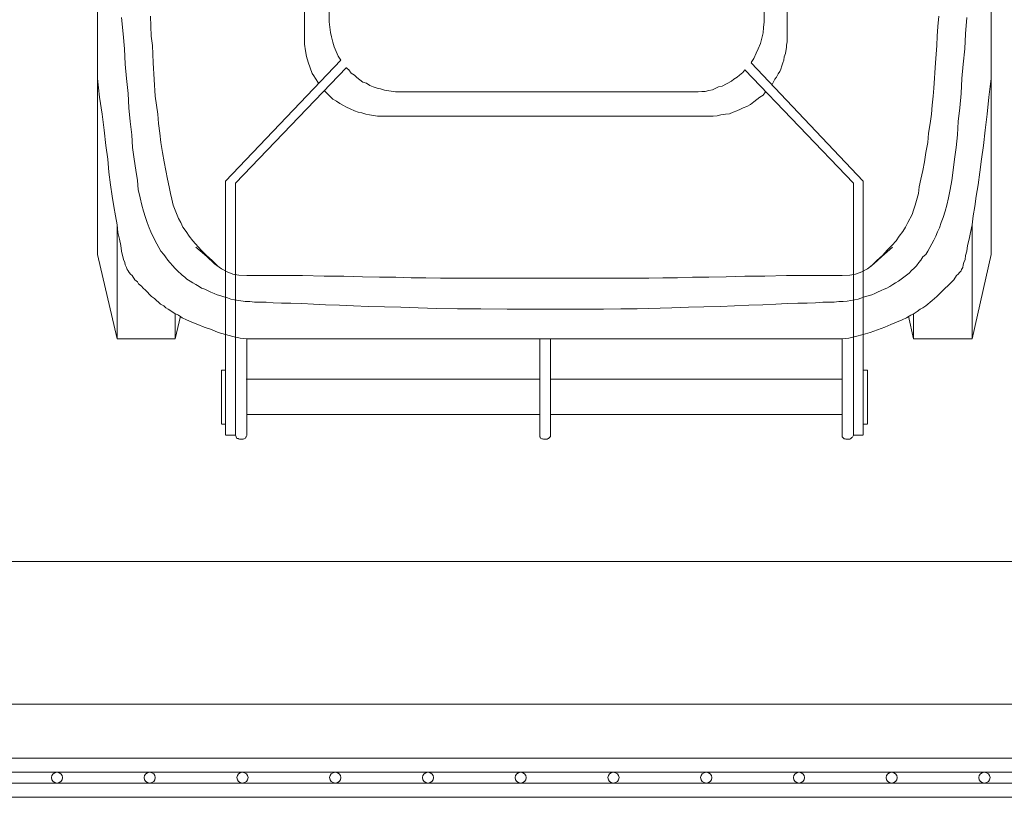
# Model space of a CAD drawing. Header units: inches. Extents: x 1156 to 71303, y -52654 to 51.
# Tile 122 of 151: x 63882 to 63937, y -43354 to -43311. Entities that reach past the tile are written whole.
import ezdxf

# ---------------------------------------------------------------- set-up
doc = ezdxf.new("R2010")
doc.units = ezdxf.units.IN
doc.header["$MEASUREMENT"] = 0
doc.layers.get('0').update_dxf_attribs({"lineweight": 0})
doc.layers.add('p--kosz śmietnik', color=252, linetype='Continuous', lineweight=0)

# ---------------------------------------------------------------- blocks, each defined once
blk = doc.blocks.new('kosz120L-rzut')
at = {"linetype": 'Continuous'}
for points in [[(-16.449, 57.424), (-15.903, 57.424)], [(-15.835, 57.538), (-15.903, 57.424)], [(-15.858, 57.492), (-15.903, 57.424)], [(-15.903, 43.296), (-15.903, 57.424)], [(-15.903, 57.356), (-15.903, 57.424)], [(-15.835, 57.538), (-15.858, 57.492)], [(-15.812, 57.561), (-15.835, 57.538)], [(-15.812, 57.561), (-15.835, 57.538)], [(-15.744, 57.606), (-15.812, 57.561)], [(-15.744, 57.606), (-15.812, 57.561)], [(-15.698, 57.652), (-15.744, 57.606)], [(-15.698, 57.652), (-15.744, 57.606)], [(-15.471, 57.652), (-15.698, 57.652)], [(-15.471, 57.652), (-15.698, 57.652)], [(-15.425, 57.629), (-15.471, 57.652)], [(-15.425, 57.629), (-15.471, 57.652)], [(-15.38, 57.629), (-15.425, 57.629)], [(-15.38, 57.629), (-15.425, 57.629)], [(-15.266, 57.515), (-15.38, 57.629)], [(-15.266, 57.515), (-15.38, 57.629)], [(-15.266, 57.447), (-15.266, 57.515)], [(-15.266, 57.447), (-15.266, 57.515)], [(-15.266, 52.032), (-15.266, 57.447)], [(1.206, 57.606), (1.092, 57.492)], [(1.206, 57.606), (1.092, 57.492)], [(1.092, 57.492), (1.092, 57.424)], [(1.092, 57.492), (1.092, 57.424)], [(1.092, 57.356), (1.092, 57.424)], [(1.251, 57.629), (1.206, 57.606)], [(1.251, 57.629), (1.206, 57.606)], [(1.274, 57.652), (1.251, 57.629)], [(1.274, 57.652), (1.251, 57.629)], [(1.479, 57.652), (1.274, 57.652)], [(1.479, 57.652), (1.274, 57.652)], [(1.547, 57.629), (1.479, 57.652)], [(1.547, 57.629), (1.479, 57.652)], [(1.57, 57.629), (1.547, 57.629)], [(1.57, 57.629), (1.547, 57.629)], [(1.638, 57.606), (1.57, 57.629)], [(1.638, 57.606), (1.57, 57.629)], [(1.661, 57.538), (1.638, 57.606)], [(1.661, 57.538), (1.638, 57.606)], [(1.684, 57.515), (1.661, 57.538)], [(1.684, 57.515), (1.661, 57.538)], [(1.684, 57.447), (1.684, 57.515)], [(1.684, 57.447), (1.684, 57.515)], [(1.684, 52.032), (1.684, 57.447)], [(18.155, 57.515), (18.11, 57.447)], [(18.155, 57.515), (18.11, 57.447)], [(18.11, 52.032), (18.11, 57.447)], [(18.178, 57.538), (18.155, 57.515)], [(18.178, 57.538), (18.155, 57.515)], [(18.201, 57.606), (18.178, 57.538)], [(18.201, 57.606), (18.178, 57.538)], [(18.269, 57.629), (18.201, 57.606)], [(18.269, 57.629), (18.201, 57.606)], [(18.292, 57.629), (18.269, 57.629)], [(18.292, 57.629), (18.269, 57.629)], [(18.315, 57.652), (18.292, 57.629)], [(18.315, 57.652), (18.292, 57.629)], [(18.519, 57.652), (18.315, 57.652)], [(18.519, 57.652), (18.315, 57.652)], [(18.588, 57.629), (18.519, 57.652)], [(18.588, 57.629), (18.519, 57.652)], [(18.611, 57.606), (18.588, 57.629)], [(18.611, 57.606), (18.588, 57.629)], [(18.679, 57.606), (18.611, 57.606)], [(18.679, 57.606), (18.611, 57.606)], [(18.747, 57.424), (18.679, 57.606)], [(18.747, 57.424), (18.679, 57.606)], [(18.747, 43.296), (18.747, 57.424)], [(19.316, 57.424), (18.747, 57.424)], [(18.747, 57.356), (18.747, 57.424)], [(-16.449, 43.182), (-16.449, 57.401)], [(1.092, 57.356), (1.092, 52.032)], [(19.316, 43.182), (19.316, 57.401)], [(-16.449, 56.81), (-16.677, 56.81)], [(-16.677, 53.784), (-16.677, 56.787)], [(19.316, 56.81), (19.543, 56.81)], [(19.543, 53.784), (19.543, 56.787)], [(-2.912, 56.264), (-15.221, 56.264)], [(1.092, 56.264), (-2.912, 56.264)], [(5.802, 56.264), (1.684, 56.264)], [(5.802, 56.264), (18.11, 56.264)], [(-2.958, 54.284), (-15.266, 54.284)], [(-2.958, 54.284), (-2.912, 54.284)], [(-2.912, 54.284), (1.092, 54.284)], [(1.684, 54.284), (5.802, 54.284)], [(5.802, 54.284), (18.155, 54.284)], [(-16.449, 53.784), (-16.677, 53.784)], [(19.316, 53.784), (19.543, 53.784)], [(-22.546, 52.032), (-23.616, 47.3)], [(-22.546, 52.032), (-19.27, 52.032)], [(-22.546, 45.639), (-22.546, 52.032)], [(-19.27, 50.644), (-19.27, 52.032)], [(-19.27, 52.032), (-18.975, 50.758)], [(-16.449, 51.782), (-16.017, 51.896)], [(-16.017, 51.896), (-15.63, 51.987)], [(-15.63, 51.987), (-15.266, 52.032)], [(-15.266, 52.032), (-2.298, 52.032)], [(-15.266, 52.009), (-15.266, 52.009)], [(5.165, 52.032), (-2.298, 52.032)], [(18.11, 52.032), (5.165, 52.032)], [(18.497, 51.987), (18.11, 52.032)], [(18.11, 52.009), (18.11, 52.009)], [(18.906, 51.896), (18.497, 51.987)], [(19.725, 51.668), (18.906, 51.896)], [(22.137, 52.032), (21.841, 50.758)], [(25.39, 52.032), (22.137, 52.032)], [(22.137, 50.644), (22.137, 52.032)], [(25.39, 52.032), (26.482, 47.3)], [(25.39, 45.639), (25.39, 52.032)], [(-17.996, 51.213), (-17.655, 51.372)], [(-17.655, 51.372), (-16.836, 51.668)], [(-16.836, 51.668), (-16.449, 51.782)], [(20.089, 51.509), (19.725, 51.668)], [(20.499, 51.372), (20.089, 51.509)], [(20.863, 51.213), (20.499, 51.372)], [(-19.111, 50.69), (-18.861, 50.849)], [(-18.861, 50.849), (-18.633, 50.963)], [(-18.633, 50.963), (-18.315, 51.099)], [(-18.315, 51.099), (-17.996, 51.213)], [(21.204, 51.099), (20.863, 51.213)], [(21.5, 50.963), (21.204, 51.099)], [(21.75, 50.849), (21.5, 50.963)], [(21.955, 50.69), (21.75, 50.849)], [(-19.953, 50.166), (-19.794, 50.28)], [(-19.794, 50.28), (-19.634, 50.371)], [(-19.634, 50.371), (-19.475, 50.485)], [(-19.475, 50.485), (-19.293, 50.599)], [(-19.293, 50.599), (-19.111, 50.69)], [(-7.508, 50.235), (-6.643, 50.257)], [(-6.643, 50.257), (-5.711, 50.28)], [(-5.711, 50.28), (-3.777, 50.348)], [(-3.777, 50.348), (-2.844, 50.348)], [(-2.844, 50.348), (-1.888, 50.371)], [(-1.888, 50.371), (-0.023, 50.371)], [(3.526, 50.371), (-0.023, 50.371)], [(5.005, 50.348), (3.526, 50.371)], [(6.302, 50.348), (5.005, 50.348)], [(7.462, 50.326), (6.302, 50.348)], [(8.509, 50.28), (7.462, 50.326)], [(9.487, 50.257), (8.509, 50.28)], [(10.397, 50.235), (9.487, 50.257)], [(22.16, 50.599), (21.955, 50.69)], [(22.524, 50.371), (22.16, 50.599)], [(22.66, 50.28), (22.524, 50.371)], [(22.774, 50.166), (22.66, 50.28)], [(-20.567, 49.643), (-20.317, 49.871)], [(-20.317, 49.871), (-20.203, 49.962)], [(-20.203, 49.962), (-20.067, 50.075)], [(-20.067, 50.075), (-19.953, 50.166)], [(-16.517, 49.666), (-16.153, 49.802)], [(-16.153, 49.802), (-15.949, 49.848)], [(-15.949, 49.848), (-15.539, 49.916)], [(-15.539, 49.916), (-15.312, 49.939)], [(-15.312, 49.939), (-15.084, 49.939)], [(-15.084, 49.939), (-14.811, 49.962)], [(-14.811, 49.962), (-14.174, 49.962)], [(-14.174, 49.962), (-13.764, 50.007)], [(-13.764, 50.007), (-13.309, 50.03)], [(-13.309, 50.03), (-12.786, 50.03)], [(-12.786, 50.03), (-12.172, 50.053)], [(-12.172, 50.053), (-11.535, 50.075)], [(-11.535, 50.075), (-10.807, 50.121)], [(-10.807, 50.121), (-10.033, 50.144)], [(-10.033, 50.144), (-8.418, 50.212)], [(-8.418, 50.212), (-7.508, 50.235)], [(11.285, 50.212), (10.397, 50.235)], [(12.126, 50.166), (11.285, 50.212)], [(12.923, 50.144), (12.126, 50.166)], [(13.696, 50.121), (12.923, 50.144)], [(14.379, 50.075), (13.696, 50.121)], [(15.039, 50.053), (14.379, 50.075)], [(15.653, 50.03), (15.039, 50.053)], [(16.176, 50.03), (15.653, 50.03)], [(16.631, 50.007), (16.176, 50.03)], [(17.041, 49.962), (16.631, 50.007)], [(17.678, 49.962), (17.041, 49.962)], [(17.951, 49.939), (17.678, 49.962)], [(18.201, 49.939), (17.951, 49.939)], [(18.815, 49.848), (18.201, 49.939)], [(19.02, 49.802), (18.815, 49.848)], [(19.202, 49.734), (19.02, 49.802)], [(19.407, 49.666), (19.202, 49.734)], [(22.956, 50.075), (22.774, 50.166)], [(23.07, 49.962), (22.956, 50.075)], [(23.183, 49.871), (23.07, 49.962)], [(23.297, 49.757), (23.183, 49.871)], [(23.457, 49.643), (23.297, 49.757)], [(-21.523, 48.71), (-20.704, 49.529)], [(-20.704, 49.529), (-20.567, 49.643)], [(-17.928, 49.097), (-17.769, 49.188)], [(-17.769, 49.188), (-17.609, 49.234)], [(-17.609, 49.234), (-17.45, 49.325)], [(-17.45, 49.325), (-17.245, 49.416)], [(-17.245, 49.416), (-17.086, 49.484)], [(-17.086, 49.484), (-16.927, 49.552)], [(-16.927, 49.552), (-16.517, 49.666)], [(19.566, 49.62), (19.407, 49.666)], [(19.771, 49.552), (19.566, 49.62)], [(19.953, 49.484), (19.771, 49.552)], [(20.135, 49.416), (19.953, 49.484)], [(20.476, 49.234), (20.135, 49.416)], [(20.658, 49.188), (20.476, 49.234)], [(20.795, 49.097), (20.658, 49.188)], [(23.798, 49.302), (23.457, 49.643)], [(23.934, 49.188), (23.798, 49.302)], [(24.025, 49.074), (23.934, 49.188)], [(-21.682, 48.483), (-21.523, 48.71)], [(-19.02, 48.346), (-18.428, 48.801)], [(-18.428, 48.801), (-18.246, 48.892)], [(-18.246, 48.892), (-18.11, 48.983)], [(-18.11, 48.983), (-17.928, 49.097)], [(-6.871, 48.574), (-6.029, 48.597)], [(-6.029, 48.597), (-5.21, 48.597)], [(-5.21, 48.597), (-4.414, 48.619)], [(-4.414, 48.619), (-0.023, 48.619)], [(7.258, 48.619), (-0.023, 48.619)], [(8.077, 48.597), (7.258, 48.619)], [(8.896, 48.597), (8.077, 48.597)], [(9.76, 48.574), (8.896, 48.597)], [(20.977, 48.983), (20.795, 49.097)], [(21.136, 48.892), (20.977, 48.983)], [(21.295, 48.801), (21.136, 48.892)], [(21.477, 48.688), (21.295, 48.801)], [(21.591, 48.574), (21.477, 48.688)], [(24.185, 48.938), (24.025, 49.074)], [(24.253, 48.824), (24.185, 48.938)], [(24.389, 48.71), (24.253, 48.824)], [(24.549, 48.483), (24.389, 48.71)], [(-22.023, 48.028), (-21.955, 48.142)], [(-21.955, 48.142), (-21.932, 48.21)], [(-21.932, 48.21), (-21.841, 48.301)], [(-21.841, 48.301), (-21.773, 48.392)], [(-21.773, 48.392), (-21.682, 48.483)], [(-19.43, 47.937), (-19.293, 48.073)], [(-19.293, 48.073), (-19.157, 48.187)], [(-19.157, 48.187), (-19.02, 48.346)], [(-17.041, 47.823), (-16.677, 48.096)], [(-16.677, 48.096), (-16.358, 48.278)], [(-16.358, 48.278), (-16.017, 48.392)], [(-16.017, 48.392), (-15.698, 48.46)], [(-15.698, 48.46), (-15.266, 48.483)], [(-15.266, 48.483), (-14.697, 48.483)], [(-14.857, 48.483), (-12.149, 48.483)], [(-14.174, 48.483), (-14.174, 48.483)], [(-12.149, 48.483), (-10.921, 48.506)], [(-10.921, 48.506), (-9.806, 48.506)], [(-9.806, 48.506), (-8.759, 48.551)], [(-8.759, 48.551), (-7.781, 48.574)], [(-7.781, 48.574), (-6.871, 48.574)], [(10.67, 48.574), (9.76, 48.574)], [(11.626, 48.551), (10.67, 48.574)], [(12.672, 48.506), (11.626, 48.551)], [(13.787, 48.506), (12.672, 48.506)], [(14.993, 48.483), (13.787, 48.506)], [(17.7, 48.483), (14.993, 48.483)], [(17.041, 48.483), (17.041, 48.483)], [(18.11, 48.483), (17.587, 48.483)], [(18.565, 48.46), (18.11, 48.483)], [(18.906, 48.392), (18.565, 48.46)], [(19.225, 48.278), (18.906, 48.392)], [(19.543, 48.096), (19.225, 48.278)], [(19.93, 47.823), (19.543, 48.096)], [(21.75, 48.46), (21.591, 48.574)], [(22.023, 48.187), (21.75, 48.46)], [(22.16, 48.073), (22.023, 48.187)], [(22.273, 47.937), (22.16, 48.073)], [(24.64, 48.392), (24.549, 48.483)], [(24.708, 48.301), (24.64, 48.392)], [(24.776, 48.21), (24.708, 48.301)], [(24.822, 48.142), (24.776, 48.21)], [(24.867, 48.028), (24.822, 48.142)], [(-22.182, 47.345), (-22.16, 47.573)], [(-22.16, 47.573), (-22.091, 47.755)], [(-22.091, 47.755), (-22.046, 47.869)], [(-22.046, 47.869), (-22.023, 48.028)], [(-19.794, 47.436), (-19.68, 47.618)], [(-19.68, 47.618), (-19.566, 47.755)], [(-19.566, 47.755), (-19.43, 47.937)], [(-17.518, 47.345), (-17.2, 47.641)], [(-17.496, 47.414), (-17.041, 47.823)], [(-17.2, 47.641), (-16.881, 47.96)], [(20.067, 47.641), (19.748, 47.96)], [(20.362, 47.414), (19.93, 47.823)], [(20.385, 47.345), (20.067, 47.641)], [(22.433, 47.755), (22.273, 47.937)], [(22.546, 47.618), (22.433, 47.755)], [(22.683, 47.436), (22.546, 47.618)], [(24.935, 47.869), (24.867, 48.028)], [(24.958, 47.755), (24.935, 47.869)], [(25.026, 47.573), (24.958, 47.755)], [(25.14, 47.118), (25.026, 47.573)], [(-23.616, 37.471), (-23.616, 47.3)], [(-22.296, 46.799), (-22.251, 47.118)], [(-22.251, 47.118), (-22.182, 47.345)], [(-20.408, 46.504), (-20.067, 47.118)], [(-20.067, 47.118), (-19.953, 47.3)], [(-19.953, 47.3), (-19.794, 47.436)], [(-18.087, 46.89), (-17.496, 47.414)], [(-18.042, 46.799), (-17.791, 47.05)], [(-17.791, 47.05), (-17.518, 47.345)], [(20.977, 46.89), (20.362, 47.414)], [(20.681, 47.05), (20.385, 47.345)], [(21.136, 46.526), (20.681, 47.05)], [(22.774, 47.3), (22.683, 47.436)], [(22.933, 47.118), (22.774, 47.3)], [(23.275, 46.504), (22.933, 47.118)], [(25.186, 46.799), (25.14, 47.118)], [(26.482, 37.471), (26.482, 47.3)], [(-22.455, 46.071), (-22.387, 46.435)], [(-22.387, 46.435), (-22.296, 46.799)], [(-20.522, 46.276), (-20.408, 46.504)], [(-18.451, 46.276), (-18.292, 46.526)], [(-18.292, 46.526), (-18.042, 46.799)], [(21.341, 46.276), (21.136, 46.526)], [(23.502, 46.026), (23.275, 46.504)], [(25.254, 46.435), (25.186, 46.799)], [(25.345, 46.071), (25.254, 46.435)], [(-22.546, 45.639), (-22.455, 46.071)], [(-20.726, 45.798), (-20.613, 46.026)], [(-20.613, 46.026), (-20.522, 46.276)], [(-18.815, 45.775), (-18.656, 46.003)], [(-18.656, 46.003), (-18.451, 46.276)], [(21.523, 46.003), (21.341, 46.276)], [(21.705, 45.775), (21.523, 46.003)], [(23.593, 45.798), (23.502, 46.026)], [(25.39, 45.639), (25.345, 46.071)], [(-22.615, 45.138), (-22.546, 45.639)], [(-20.931, 45.229), (-20.817, 45.502)], [(-20.817, 45.502), (-20.726, 45.798)], [(-19.179, 45.047), (-18.952, 45.502)], [(-18.952, 45.502), (-18.815, 45.775)], [(21.818, 45.502), (21.705, 45.775)], [(21.955, 45.275), (21.818, 45.502)], [(22.137, 44.82), (21.955, 45.275)], [(23.707, 45.502), (23.593, 45.798)], [(23.798, 45.229), (23.707, 45.502)], [(25.481, 45.138), (25.39, 45.639)], [(-22.706, 44.615), (-22.615, 45.138)], [(-21.136, 44.524), (-21.045, 44.865)], [(-21.045, 44.865), (-20.931, 45.229)], [(-19.361, 44.524), (-19.27, 44.82)], [(-19.27, 44.82), (-19.179, 45.047)], [(22.251, 44.524), (22.137, 44.82)], [(23.912, 44.865), (23.798, 45.229)], [(24.003, 44.524), (23.912, 44.865)], [(25.572, 44.615), (25.481, 45.138)], [(-22.774, 44.024), (-22.706, 44.615)], [(-21.227, 44.115), (-21.136, 44.524)], [(-19.543, 43.887), (-19.361, 44.524)], [(22.319, 44.206), (22.251, 44.524)], [(22.387, 43.887), (22.319, 44.206)], [(24.094, 44.115), (24.003, 44.524)], [(25.663, 44.024), (25.572, 44.615)], [(-22.888, 43.387), (-22.774, 44.024)], [(-21.409, 43.159), (-21.318, 43.66)], [(-21.318, 43.66), (-21.227, 44.115)], [(-19.589, 43.5), (-19.543, 43.887)], [(22.478, 43.5), (22.387, 43.887)], [(24.207, 43.66), (24.094, 44.115)], [(24.253, 43.159), (24.207, 43.66)], [(25.754, 43.387), (25.663, 44.024)], [(-22.979, 42.681), (-22.888, 43.387)], [(-21.477, 42.568), (-21.409, 43.159)], [(-19.794, 42.59), (-19.68, 43.068)], [(-19.68, 43.068), (-19.589, 43.5)], [(-10.17, 36.561), (-16.449, 43.182)], [(-9.806, 36.948), (-15.903, 43.296)], [(12.536, 36.811), (18.747, 43.296)], [(12.854, 36.402), (19.316, 43.182)], [(22.569, 43.068), (22.478, 43.5)], [(22.66, 42.59), (22.569, 43.068)], [(24.344, 42.568), (24.253, 43.159)], [(25.845, 42.681), (25.754, 43.387)], [(-23.07, 41.953), (-22.979, 42.681)], [(-21.568, 41.953), (-21.477, 42.568)], [(-19.885, 42.113), (-19.794, 42.59)], [(22.751, 42.113), (22.66, 42.59)], [(24.435, 41.953), (24.344, 42.568)], [(25.914, 41.953), (25.845, 42.681)], [(-19.953, 41.589), (-19.885, 42.113)], [(22.842, 41.589), (22.751, 42.113)], [(-23.183, 41.18), (-23.07, 41.953)], [(-21.659, 41.293), (-21.568, 41.953)], [(-20.067, 41.02), (-19.953, 41.589)], [(22.933, 41.02), (22.842, 41.589)], [(24.526, 41.293), (24.435, 41.953)], [(26.027, 41.18), (25.914, 41.953)], [(-23.275, 40.338), (-23.183, 41.18)], [(-21.727, 40.588), (-21.659, 41.293)], [(-20.112, 40.497), (-20.067, 41.02)], [(23.001, 40.497), (22.933, 41.02)], [(24.571, 40.588), (24.526, 41.293)], [(26.118, 40.338), (26.027, 41.18)], [(-23.388, 39.428), (-23.275, 40.338)], [(-21.773, 39.837), (-21.727, 40.588)], [(-20.203, 39.951), (-20.112, 40.497)], [(23.07, 39.951), (23.001, 40.497)], [(24.662, 39.837), (24.571, 40.588)], [(26.232, 39.428), (26.118, 40.338)], [(-21.864, 39.087), (-21.773, 39.837)], [(-20.271, 39.428), (-20.203, 39.951)], [(23.115, 39.428), (23.07, 39.951)], [(24.731, 39.087), (24.662, 39.837)], [(-23.479, 38.472), (-23.388, 39.428)], [(-20.317, 38.927), (-20.271, 39.428)], [(-9.351, 39.246), (-9.556, 39.155)], [(-9.351, 39.246), (-9.556, 39.155)], [(-9.146, 39.314), (-9.351, 39.246)], [(-9.146, 39.314), (-9.351, 39.246)], [(-8.941, 39.405), (-9.146, 39.314)], [(-8.941, 39.405), (-9.146, 39.314)], [(-8.714, 39.428), (-8.941, 39.405)], [(-8.714, 39.428), (-8.941, 39.405)], [(-8.463, 39.473), (-8.714, 39.428)], [(-8.463, 39.473), (-8.714, 39.428)], [(-8.259, 39.519), (-8.463, 39.473)], [(-8.259, 39.519), (-8.463, 39.473)], [(-8.031, 39.542), (-8.259, 39.519)], [(-8.031, 39.542), (-8.259, 39.519)], [(-7.826, 39.542), (-8.031, 39.542)], [(-7.826, 39.542), (-8.031, 39.542)], [(-7.826, 39.542), (10.579, 39.542)], [(10.784, 39.542), (10.557, 39.542)], [(10.784, 39.542), (10.557, 39.542)], [(11.239, 39.473), (10.784, 39.542)], [(11.239, 39.473), (10.784, 39.542)], [(11.444, 39.428), (11.239, 39.473)], [(11.444, 39.428), (11.239, 39.473)], [(11.671, 39.36), (11.444, 39.428)], [(11.671, 39.36), (11.444, 39.428)], [(11.876, 39.314), (11.671, 39.36)], [(11.876, 39.314), (11.671, 39.36)], [(12.081, 39.246), (11.876, 39.314)], [(12.081, 39.246), (11.876, 39.314)], [(12.331, 39.132), (12.081, 39.246)], [(12.331, 39.132), (12.081, 39.246)], [(23.252, 38.427), (23.115, 39.428)], [(26.369, 38.472), (26.232, 39.428)], [(-21.932, 38.268), (-21.864, 39.087)], [(-20.362, 38.427), (-20.317, 38.927)], [(-10.306, 38.745), (-10.648, 38.472)], [(-10.306, 38.745), (-10.648, 38.472)], [(-10.124, 38.882), (-10.306, 38.745)], [(-10.124, 38.882), (-10.306, 38.745)], [(-9.92, 38.996), (-10.124, 38.882)], [(-9.92, 38.996), (-10.124, 38.882)], [(-9.715, 39.087), (-9.92, 38.996)], [(-9.715, 39.087), (-9.92, 38.996)], [(-9.556, 39.155), (-9.715, 39.087)], [(-9.556, 39.155), (-9.715, 39.087)], [(12.536, 39.041), (12.331, 39.132)], [(12.536, 39.041), (12.331, 39.132)], [(12.741, 38.927), (12.536, 39.041)], [(12.741, 38.927), (12.536, 39.041)], [(12.9, 38.836), (12.741, 38.927)], [(12.9, 38.836), (12.741, 38.927)], [(13.082, 38.7), (12.9, 38.836)], [(13.082, 38.7), (12.9, 38.836)], [(13.287, 38.586), (13.082, 38.7)], [(13.287, 38.586), (13.082, 38.7)], [(24.776, 38.268), (24.731, 39.087)], [(-23.616, 37.426), (-23.479, 38.472)], [(-21.978, 37.426), (-21.932, 38.268)], [(-20.408, 37.972), (-20.362, 38.427)], [(-10.83, 38.359), (-10.966, 38.177)], [(-10.83, 38.359), (-10.966, 38.177)], [(-10.648, 38.472), (-10.83, 38.359)], [(-10.648, 38.472), (-10.83, 38.359)], [(-7.781, 38.108), (-7.986, 38.063)], [(-7.781, 38.108), (-7.986, 38.063)], [(-7.576, 38.154), (-7.781, 38.108)], [(-7.576, 38.154), (-7.781, 38.108)], [(-7.394, 38.154), (-7.576, 38.154)], [(-7.394, 38.154), (-7.576, 38.154)], [(-7.189, 38.177), (-7.394, 38.154)], [(-7.189, 38.177), (-7.394, 38.154)], [(-6.985, 38.177), (-7.189, 38.177)], [(-6.985, 38.177), (-7.189, 38.177)], [(-6.985, 38.177), (9.578, 38.177)], [(9.783, 38.177), (9.578, 38.177)], [(9.783, 38.177), (9.578, 38.177)], [(10.397, 38.086), (9.783, 38.177)], [(10.397, 38.086), (9.783, 38.177)], [(13.605, 38.268), (13.287, 38.586)], [(13.605, 38.268), (13.287, 38.586)], [(13.787, 38.108), (13.605, 38.268)], [(13.787, 38.108), (13.605, 38.268)], [(23.366, 36.561), (23.252, 38.427)], [(24.867, 37.426), (24.776, 38.268)], [(26.482, 37.426), (26.369, 38.472)], [(-20.499, 36.561), (-20.408, 37.972)], [(-11.33, 37.767), (-11.489, 37.471)], [(-11.33, 37.767), (-11.489, 37.471)], [(-9.055, 37.585), (-9.191, 37.471)], [(-9.055, 37.585), (-9.191, 37.471)], [(-8.532, 37.858), (-9.055, 37.585)], [(-8.532, 37.858), (-9.055, 37.585)], [(-8.327, 37.904), (-8.532, 37.858)], [(-8.327, 37.904), (-8.532, 37.858)], [(-8.145, 37.995), (-8.327, 37.904)], [(-8.145, 37.995), (-8.327, 37.904)], [(-7.986, 38.063), (-8.145, 37.995)], [(-7.986, 38.063), (-8.145, 37.995)], [(10.625, 38.017), (10.397, 38.086)], [(10.625, 38.017), (10.397, 38.086)], [(10.807, 37.972), (10.625, 38.017)], [(10.807, 37.972), (10.625, 38.017)], [(11.034, 37.904), (10.807, 37.972)], [(11.034, 37.904), (10.807, 37.972)], [(11.216, 37.835), (11.034, 37.904)], [(11.216, 37.835), (11.034, 37.904)], [(11.398, 37.699), (11.216, 37.835)], [(11.398, 37.699), (11.216, 37.835)], [(11.603, 37.631), (11.398, 37.699)], [(11.603, 37.631), (11.398, 37.699)], [(11.944, 37.38), (11.603, 37.631)], [(11.944, 37.38), (11.603, 37.631)], [(14.265, 37.426), (14.106, 37.699)], [(14.265, 37.426), (14.106, 37.699)], [(-23.616, 2.275), (-23.616, 37.426)], [(-22.046, 36.629), (-21.978, 37.426)], [(-11.762, 37.039), (-11.831, 36.902)], [(-11.762, 37.039), (-11.831, 36.902)], [(-11.671, 37.176), (-11.762, 37.039)], [(-11.671, 37.176), (-11.762, 37.039)], [(-11.58, 37.358), (-11.671, 37.176)], [(-11.58, 37.358), (-11.671, 37.176)], [(-11.489, 37.471), (-11.58, 37.358)], [(-11.489, 37.471), (-11.58, 37.358)], [(-9.692, 37.107), (-9.806, 36.948)], [(-9.692, 37.107), (-9.806, 36.948)], [(-9.51, 37.244), (-9.692, 37.107)], [(-9.51, 37.244), (-9.692, 37.107)], [(-9.374, 37.358), (-9.51, 37.244)], [(-9.374, 37.358), (-9.51, 37.244)], [(-9.191, 37.471), (-9.374, 37.358)], [(-9.191, 37.471), (-9.374, 37.358)], [(12.081, 37.244), (11.944, 37.38)], [(12.081, 37.244), (11.944, 37.38)], [(12.263, 37.13), (12.081, 37.244)], [(12.263, 37.13), (12.081, 37.244)], [(12.399, 36.948), (12.263, 37.13)], [(12.399, 36.948), (12.263, 37.13)], [(14.356, 37.289), (14.265, 37.426)], [(14.356, 37.289), (14.265, 37.426)], [(14.447, 37.153), (14.356, 37.289)], [(14.447, 37.153), (14.356, 37.289)], [(14.675, 36.516), (14.447, 37.153)], [(14.675, 36.516), (14.447, 37.153)], [(24.935, 36.629), (24.867, 37.426)], [(26.482, 2.275), (26.482, 37.426)], [(-22.137, 35.765), (-22.046, 36.629)], [(-20.567, 35.583), (-20.499, 36.561)], [(-11.944, 36.561), (-11.99, 36.402)], [(-11.944, 36.561), (-11.99, 36.402)], [(-11.876, 36.72), (-11.944, 36.561)], [(-11.876, 36.72), (-11.944, 36.561)], [(-11.831, 36.902), (-11.876, 36.72)], [(-11.831, 36.902), (-11.876, 36.72)], [(-10.17, 36.538), (-10.306, 36.311)], [(-10.17, 36.538), (-10.306, 36.311)], [(12.559, 36.811), (12.399, 36.948)], [(12.559, 36.811), (12.399, 36.948)], [(14.766, 36.197), (14.675, 36.516)], [(14.766, 36.197), (14.675, 36.516)], [(23.411, 35.583), (23.366, 36.561)], [(24.981, 35.765), (24.935, 36.629)], [(-12.104, 35.901), (-12.149, 35.697)], [(-12.104, 35.901), (-12.149, 35.697)], [(-12.081, 36.038), (-12.104, 35.901)], [(-12.081, 36.038), (-12.104, 35.901)], [(-12.013, 36.22), (-12.081, 36.038)], [(-12.013, 36.22), (-12.081, 36.038)], [(-11.99, 36.402), (-12.013, 36.22)], [(-11.99, 36.402), (-12.013, 36.22)], [(-10.443, 36.015), (-10.557, 35.765)], [(-10.443, 36.015), (-10.557, 35.765)], [(-10.306, 36.311), (-10.443, 36.015)], [(-10.306, 36.311), (-10.443, 36.015)], [(12.991, 36.174), (12.854, 36.402)], [(12.991, 36.174), (12.854, 36.402)], [(13.218, 35.651), (12.991, 36.174)], [(13.218, 35.651), (12.991, 36.174)], [(14.834, 35.879), (14.766, 36.197)], [(14.834, 35.879), (14.766, 36.197)], [(-22.182, 34.923), (-22.137, 35.765)], [(-20.59, 35.06), (-20.567, 35.583)], [(-12.149, 35.56), (-12.172, 35.378)], [(-12.149, 35.56), (-12.172, 35.378)], [(-12.172, 35.378), (-12.172, 35.196)], [(-12.172, 35.378), (-12.172, 35.196)], [(-12.149, 35.697), (-12.149, 35.56)], [(-12.149, 35.697), (-12.149, 35.56)], [(-10.693, 35.469), (-10.761, 35.173)], [(-10.693, 35.469), (-10.761, 35.173)], [(-10.557, 35.765), (-10.693, 35.469)], [(-10.557, 35.765), (-10.693, 35.469)], [(13.287, 35.401), (13.218, 35.651)], [(13.287, 35.401), (13.218, 35.651)], [(13.378, 35.105), (13.287, 35.401)], [(13.378, 35.105), (13.287, 35.401)], [(14.879, 35.515), (14.834, 35.879)], [(14.879, 35.515), (14.834, 35.879)], [(14.879, 35.196), (14.879, 35.515)], [(14.879, 35.196), (14.879, 35.515)], [(23.479, 35.06), (23.411, 35.583)], [(25.049, 34.923), (24.981, 35.765)], [(-22.251, 34.013), (-22.182, 34.923)], [(-20.635, 34.514), (-20.59, 35.06)], [(-12.172, 16.836), (-12.172, 35.196)], [(-10.83, 34.878), (-10.852, 34.582)], [(-10.83, 34.878), (-10.852, 34.582)], [(-10.761, 35.173), (-10.83, 34.878)], [(-10.761, 35.173), (-10.83, 34.878)], [(13.423, 34.855), (13.378, 35.105)], [(13.423, 34.855), (13.378, 35.105)], [(13.491, 34.263), (13.423, 34.855)], [(13.491, 34.263), (13.423, 34.855)], [(14.879, 35.196), (14.879, 16.836)], [(23.525, 33.945), (23.479, 35.06)], [(25.14, 34.013), (25.049, 34.923)], [(-20.681, 33.945), (-20.635, 34.514)], [(-10.852, 34.582), (-10.898, 34.263)], [(-10.852, 34.582), (-10.898, 34.263)], [(-10.898, 17.723), (-10.898, 34.263)], [(-10.898, 34.263), (-10.898, 34.263)], [(-10.898, 34.263), (-10.898, 34.263)], [(13.491, 34.263), (13.491, 17.723)]]:
    blk.add_lwpolyline(points, dxfattribs=at)
blk = doc.blocks.new('panel-1')
for points in [[(253.01, 1.12), (2.59, 1.12)], [(4.2, 0.32), (252.28, 0.32)], [(252.28, -0.28), (4.2, -0.28)], [(2.84, -1.08), (252.76, -1.08)]]:
    blk.add_lwpolyline(points)
for centre in [(187.8, 0.02), (192.8, 0.02), (197.8, 0.02), (202.8, 0.02), (207.8, 0.02), (212.8, 0.02), (217.8, 0.02), (222.8, 0.02), (227.8, 0.02), (232.8, 0.02), (237.8, 0.02)]:
    blk.add_circle(centre, 0.3)

msp = doc.modelspace()

# ---------------------------------------------------------------- linework, layer by layer
at = {"linetype": 'Continuous', "ltscale": 12}
for p, q in [((63697.093, -43340.909), (63947.093, -43340.909)), ((63689.093, -43348.909), (63955.093, -43348.909))]:
    msp.add_line(p, q, dxfattribs=at)

# ---------------------------------------------------------------- block references
at = {"linetype": 'Continuous', "ltscale": 12, "xscale": 1.04}
msp.add_blockref('panel-1', (63688.526, -43353.048), dxfattribs=at)
at = {"layer": 'p--kosz śmietnik', "rotation": 180}
msp.add_blockref('kosz120L-rzut', (63912.598, -43276.409), dxfattribs=at)

doc.saveas('drawing.dxf')
